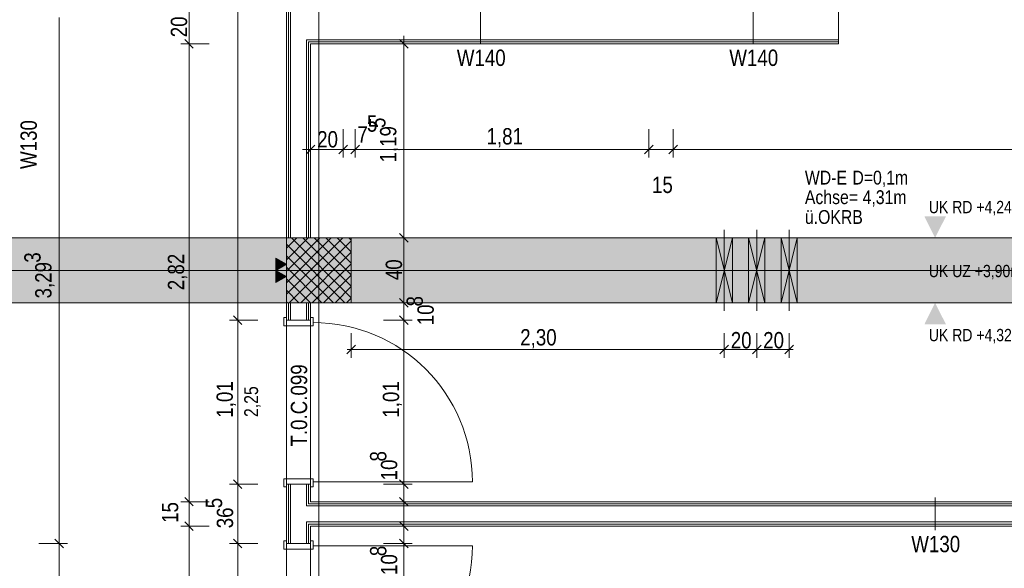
# Model space of a CAD drawing. Extents: x -500 to 300, y 62 to 1162.
# Tile 64 of 90: x -187 to -66, y 573 to 640. Entities that reach past the tile are written whole.
import ezdxf
from ezdxf.lldxf.tags import DXFTag

# ---------------------------------------------------------------- set-up
doc = ezdxf.new("R2010")
doc.units = 0
doc.layers.get('0').update_dxf_attribs({"lineweight": 13})
for name, color, linetype, lineweight, true_color in [('--Bem innen', 9, 'Continuous', 13, 0x808080), ('00 -Bauelemente -Dämmung innen', 7, 'Continuous', 9, 0xff7fe6), ('00 -Bauelemente -Gipskarton', 7, 'Continuous', 9, 0xff7fe6), ('00_Beschriftung UZ', 3, 'Continuous', 35, 0x00ff00), ('30 -33 Aussenwände- 3 Aussenstützen', 7, 'Continuous', 50, 0x0000dd), ('30 -34 Innenwände- 11 Durchbruch', 4, 'Continuous', 9, 0x00ffff), ('30 -34 Innenwände- 2 nichttragend', 7, 'Continuous', 18, 0xff7fe6), ('30 -34 Innenwände- 4 Türen_Fenster', 7, 'Continuous', 15, 0x9955ff), ('30 -35 Decken- 1 Konstruktion-Träger- Stahlbeton', 7, 'Continuous', 13, 0x33aa00), ('70 -72 Beschriftung- 2 Beschriftung Bauteile', 7, 'Continuous', 9, 0x9999ff), ('70 -76 Bemaßung- 2 Allgemein', 9, 'Continuous', 5, 0x808080), ('iwb_Schraffur_Unterzug', 7, 'Continuous', 5, 0xffffcc)]:
    doc.layers.add(name, color=color, linetype=linetype, lineweight=lineweight, true_color=true_color)
for name, color, linetype, lineweight in [('70 -71 Achsen- 1 Gebäudeachsen', 7, 'STRICHPUNKT2-A06G93K98I', 18), ('70 -75 Raumstempel- 3 Wandstempel', 7, 'Continuous', 50), ('Keine', 7, 'Continuous', 9)]:
    doc.layers.add(name, color=color, linetype=linetype, lineweight=lineweight)
doc.styles.get("Standard").update_dxf_attribs({"font": 'ARIALN.TTF'})
tags = doc.linetypes.add('fein_strichliert-A06G93KA8I', pattern=[4, 1, -2, 1]).pattern_tags.tags
tags[8:9] = [DXFTag(74, 4), DXFTag(75, 0), DXFTag(340, '0'), DXFTag(46, 0.0), DXFTag(50, 0.0), DXFTag(44, 0.0), DXFTag(45, 0.0)]
tags[6:7] = [DXFTag(74, 4), DXFTag(75, 0), DXFTag(340, '0'), DXFTag(46, 0.0), DXFTag(50, 0.0), DXFTag(44, 0.0), DXFTag(45, 0.0)]
tags[4:5] = [DXFTag(74, 4), DXFTag(75, 0), DXFTag(340, '0'), DXFTag(46, 0.0), DXFTag(50, 0.0), DXFTag(44, 0.0), DXFTag(45, 0.0)]
tags = doc.linetypes.add('STRICHPUNKT2-A06G93K98I', pattern=[12.7, 6.35, -3.175, 0, -3.175]).pattern_tags.tags
tags[10:11] = [DXFTag(74, 4), DXFTag(75, 0), DXFTag(340, '0'), DXFTag(46, 0.0), DXFTag(50, 0.0), DXFTag(44, 0.0), DXFTag(45, 0.0)]
tags[8:9] = [DXFTag(74, 4), DXFTag(75, 0), DXFTag(340, '0'), DXFTag(46, 0.0), DXFTag(50, 0.0), DXFTag(44, 0.0), DXFTag(45, 0.0)]
tags[6:7] = [DXFTag(74, 4), DXFTag(75, 0), DXFTag(340, '0'), DXFTag(46, 0.0), DXFTag(50, 0.0), DXFTag(44, 0.0), DXFTag(45, 0.0)]
tags[4:5] = [DXFTag(74, 4), DXFTag(75, 0), DXFTag(340, '0'), DXFTag(46, 0.0), DXFTag(50, 0.0), DXFTag(44, 0.0), DXFTag(45, 0.0)]

# ---------------------------------------------------------------- blocks, each defined once
blk = doc.blocks.new('Referenz-A06G93KB8I')
at = {"layer": '00 -Bauelemente -Dämmung innen', "color": 0, "linetype": 'Continuous', "lineweight": -2, "ltscale": 0.13}
for p, q in [((-153.8, 734.15), (-153.8, 613.45)), ((-151.8, 637.85), (-151.8, 613.45)), ((-86.2, 637.85), (-151.8, 637.85)), ((-153.8, 605.45), (-153.8, 603.3)), ((-151.8, 605.45), (-151.8, 603.3)), ((-153.8, 583.1), (-153.8, 575.8)), ((-151.8, 583.1), (-151.8, 580.45)), ((-151.8, 580.45), (-0.8, 580.45)), ((-151.8, 578.45), (-0.8, 578.45)), ((-151.8, 578.45), (-151.8, 575.8))]:
    blk.add_line(p, q, dxfattribs=at)
at = {"layer": '00 -Bauelemente -Gipskarton', "color": 0, "linetype": 'Continuous', "lineweight": -2, "ltscale": 0.13}
for p, q in [((-154.3, 734.15), (-154.3, 613.45)), ((-154.05, 734.15), (-154.05, 613.45)), ((-153.8, 734.15), (-153.8, 613.45)), ((-86.2, 637.85), (-151.8, 637.85)), ((-151.8, 637.85), (-151.8, 613.45)), ((-86.2, 637.6), (-151.55, 637.6)), ((-151.55, 637.6), (-151.55, 613.45)), ((-86.2, 637.35), (-151.3, 637.35)), ((-151.3, 637.35), (-151.3, 613.45)), ((-154.3, 605.45), (-154.3, 603.3)), ((-154.05, 605.45), (-154.05, 603.3)), ((-153.8, 605.45), (-153.8, 603.3)), ((-151.8, 605.45), (-151.8, 603.3)), ((-151.55, 605.45), (-151.55, 603.3)), ((-151.3, 605.45), (-151.3, 603.3)), ((-154.3, 583.1), (-154.3, 575.8)), ((-154.05, 583.1), (-154.05, 575.8)), ((-153.8, 583.1), (-153.8, 575.8)), ((-151.8, 583.1), (-151.8, 580.45)), ((-151.55, 583.1), (-151.55, 580.7)), ((-151.3, 583.1), (-151.3, 580.95)), ((-151.8, 580.45), (-0.8, 580.45)), ((-151.55, 580.7), (-0.8, 580.7)), ((-151.3, 580.95), (-0.8, 580.95)), ((-151.8, 578.45), (-151.8, 575.8)), ((-151.8, 578.45), (-0.8, 578.45)), ((-151.55, 578.2), (-0.8, 578.2)), ((-151.55, 578.2), (-151.55, 575.8)), ((-151.3, 577.95), (-151.3, 575.8)), ((-151.3, 577.95), (-0.8, 577.95))]:
    blk.add_line(p, q, dxfattribs=at)
at = {"layer": '00_Beschriftung UZ', "color": 0, "linetype": 'Continuous', "lineweight": -2, "ltscale": 0.13}
for points in [[(-75.63, 616.12), (-74.3, 613.45), (-72.96, 616.12)], [(-75.63, 610.78), (-74.3, 613.45), (-72.96, 610.78)], [(-75.63, 608.12), (-74.3, 605.45), (-72.96, 608.12)], [(-75.63, 602.78), (-74.3, 605.45), (-72.96, 602.78)]]:
    blk.add_solid(points, dxfattribs=at)
at = {"layer": '30 -33 Aussenwände- 3 Aussenstützen', "color": 0, "lineweight": -2}
for p, q in [((-154.3, 612.17), (-153.01, 613.45)), ((-154.3, 610.75), (-151.6, 613.45)), ((-154.3, 609.34), (-150.18, 613.45)), ((-154.3, 607.92), (-148.77, 613.45)), ((-154.3, 606.51), (-147.35, 613.45)), ((-153.68, 613.45), (-146.3, 606.08)), ((-152.26, 613.45), (-146.3, 607.49)), ((-150.85, 613.45), (-146.3, 608.91)), ((-149.43, 613.45), (-146.3, 610.32)), ((-148.02, 613.45), (-146.3, 611.73)), ((-146.6, 613.45), (-146.3, 613.15)), ((-154.3, 612.66), (-147.09, 605.45)), ((-153.94, 605.45), (-146.3, 613.09)), ((-154.3, 611.25), (-148.5, 605.45)), ((-152.53, 605.45), (-146.3, 611.68)), ((-154.3, 609.83), (-149.92, 605.45)), ((-151.11, 605.45), (-146.3, 610.27)), ((-150.3, 610.45), (-150.3, 608.45)), ((-154.3, 608.42), (-151.33, 605.45)), ((-151.3, 609.45), (-149.3, 609.45)), ((-149.7, 605.45), (-146.3, 608.85)), ((-148.28, 605.45), (-146.3, 607.44)), ((-154.3, 607.01), (-152.75, 605.45)), ((-146.87, 605.45), (-146.3, 606.02)), ((-154.3, 605.59), (-154.16, 605.45))]:
    blk.add_line(p, q, dxfattribs=at)
at = {"layer": '30 -33 Aussenwände- 3 Aussenstützen', "color": 0, "linetype": 'Continuous', "lineweight": -2, "ltscale": 0.13}
for p, q in [((-146.3, 613.45), (-154.3, 613.45)), ((-154.3, 613.45), (-154.3, 605.45)), ((-146.3, 605.45), (-146.3, 613.45)), ((-154.3, 605.45), (-146.3, 605.45))]:
    blk.add_line(p, q, dxfattribs=at)
at = {"layer": '30 -34 Innenwände- 11 Durchbruch', "color": 0, "linetype": 'fein_strichliert-A06G93KA8I', "lineweight": -2, "ltscale": 0.13}
for p, q in [((-100.3, 604.45), (-100.3, 614.45)), ((-96.3, 604.45), (-96.3, 614.45)), ((-92.3, 604.45), (-92.3, 614.45))]:
    blk.add_line(p, q, dxfattribs=at)
at = {"layer": '30 -34 Innenwände- 11 Durchbruch', "color": 0, "linetype": 'Continuous', "lineweight": -2, "ltscale": 0.13}
for p, q in [((-101.3, 613.45), (-99.3, 613.45)), ((-99.3, 613.45), (-101.3, 605.45)), ((-99.3, 605.45), (-101.3, 613.45)), ((-101.3, 605.45), (-101.3, 613.45)), ((-101.3, 613.45), (-99.3, 605.45)), ((-99.3, 613.45), (-101.3, 605.45)), ((-99.3, 605.45), (-99.3, 613.45)), ((-97.3, 605.45), (-97.3, 613.45)), ((-97.3, 613.45), (-95.3, 605.45)), ((-95.3, 613.45), (-97.3, 605.45)), ((-97.3, 613.45), (-95.3, 613.45)), ((-95.3, 613.45), (-97.3, 605.45)), ((-95.3, 605.45), (-97.3, 613.45)), ((-95.3, 605.45), (-95.3, 613.45)), ((-93.3, 613.45), (-91.3, 613.45)), ((-91.3, 613.45), (-93.3, 605.45)), ((-91.3, 605.45), (-93.3, 613.45)), ((-93.3, 605.45), (-93.3, 613.45)), ((-93.3, 613.45), (-91.3, 605.45)), ((-91.3, 613.45), (-93.3, 605.45)), ((-91.3, 605.45), (-91.3, 613.45)), ((-101.3, 605.45), (-99.3, 605.45)), ((-97.3, 605.45), (-95.3, 605.45)), ((-93.3, 605.45), (-91.3, 605.45))]:
    blk.add_line(p, q, dxfattribs=at)
at = {"layer": '30 -34 Innenwände- 11 Durchbruch', "color": 0, "lineweight": -2}
for points in [[(-101.3, 605.45), (-101.3, 613.45), (-100.3, 609.45)], [(-99.3, 605.45), (-100.3, 609.45), (-99.3, 613.45)], [(-97.3, 605.45), (-97.3, 613.45), (-96.3, 609.45)], [(-95.3, 605.45), (-96.3, 609.45), (-95.3, 613.45)], [(-93.3, 605.45), (-93.3, 613.45), (-92.3, 609.45)], [(-91.3, 605.45), (-92.3, 609.45), (-91.3, 613.45)]]:
    blk.add_solid(points, dxfattribs=at)
at = {"layer": '30 -34 Innenwände- 2 nichttragend', "color": 0, "linetype": 'Continuous', "lineweight": -2, "ltscale": 0.13}
for p, q in [((-154.3, 734.15), (-154.3, 613.45)), ((-86.2, 641.35), (-86.2, 637.35)), ((-86.2, 637.35), (-151.3, 637.35)), ((-151.3, 637.35), (-151.3, 613.45)), ((-154.3, 613.45), (-151.3, 613.45)), ((-154.3, 605.45), (-151.3, 605.45)), ((-154.3, 605.45), (-154.3, 603.3)), ((-151.3, 605.45), (-151.3, 603.3)), ((-154.3, 603.3), (-154.3, 603.62)), ((-151.3, 603.3), (-151.3, 603.62)), ((-154.3, 583.1), (-154.3, 582.78)), ((-154.3, 583.1), (-154.3, 575.8)), ((-151.3, 583.1), (-151.3, 582.78)), ((-151.3, 583.1), (-151.3, 580.95)), ((-151.3, 580.95), (-0.8, 580.95)), ((-151.3, 577.95), (-151.3, 575.8)), ((-151.3, 577.95), (-0.8, 577.95)), ((-154.3, 575.8), (-154.3, 576.12)), ((-151.3, 575.8), (-151.3, 576.12))]:
    blk.add_line(p, q, dxfattribs=at)
at = {"layer": '30 -34 Innenwände- 4 Türen_Fenster', "color": 0, "linetype": 'Continuous', "lineweight": -2, "ltscale": 0.13}
for p, q in [((-154.3, 603.62), (-154.6, 603.62)), ((-154.6, 603.62), (-154.6, 602.62)), ((-154.3, 603.3), (-154.3, 603.62)), ((-151, 603.62), (-151.3, 603.62)), ((-151.3, 603.62), (-151.3, 603.3)), ((-151, 603.02), (-151, 603.62)), ((-154.6, 602.62), (-151, 602.62)), ((-151.3, 603.3), (-154.3, 603.3)), ((-151, 602.62), (-151, 603.02)), ((-154.6, 582.78), (-154.6, 583.78)), ((-154.6, 583.78), (-151, 583.78)), ((-154.3, 582.78), (-154.6, 582.78)), ((-151.3, 583.1), (-154.3, 583.1)), ((-154.3, 583.1), (-154.3, 582.78)), ((-151.3, 582.78), (-151.3, 583.1)), ((-151, 582.78), (-151.3, 582.78)), ((-151, 583.78), (-151, 583.38)), ((-151, 583.38), (-151, 582.78)), ((-154.3, 576.12), (-154.6, 576.12)), ((-154.6, 576.12), (-154.6, 575.12)), ((-154.3, 575.8), (-154.3, 576.12)), ((-151.3, 575.8), (-154.3, 575.8)), ((-151, 576.12), (-151.3, 576.12)), ((-151.3, 576.12), (-151.3, 575.8)), ((-151, 575.52), (-151, 576.12)), ((-151, 575.12), (-151, 575.52)), ((-154.6, 575.12), (-151, 575.12))]:
    blk.add_line(p, q, dxfattribs=at)
at = {"layer": '30 -34 Innenwände- 4 Türen_Fenster', "color": 0, "linetype": 'fein_strichliert-A06G93KA8I', "lineweight": -2, "ltscale": 0.13}
for p, q in [((-154.3, 603.3), (-154.3, 583.1)), ((-151.3, 603.3), (-151.3, 583.1)), ((-151, 583.38), (-131.36, 583.38)), ((-154.3, 575.8), (-154.3, 555.6)), ((-151.3, 575.8), (-151.3, 555.6)), ((-151, 575.52), (-131.36, 575.52))]:
    blk.add_line(p, q, dxfattribs=at)
for centre, major_axis in [((-151, 583.38), (19.64, 0)), ((-151, 575.52), (0, -19.64))]:
    blk.add_ellipse(centre, major_axis=major_axis, ratio=1, start_param=0, end_param=1.570796, dxfattribs=at)
at = {"layer": '30 -35 Decken- 1 Konstruktion-Träger- Stahlbeton', "color": 0, "linetype": 'fein_strichliert-A06G93KA8I', "lineweight": -2, "ltscale": 0.13}
for p, q in [((-298.3, 613.45), (-2.3, 613.45)), ((-298.3, 605.45), (-2.3, 605.45))]:
    blk.add_line(p, q, dxfattribs=at)
at = {"layer": '70 -71 Achsen- 1 Gebäudeachsen', "color": 0, "linetype": 'STRICHPUNKT2-A06G93K98I', "lineweight": -2, "ltscale": 0.13}
for p, q in [((-150.3, 1084.39), (-150.3, 84.95)), ((-387.24, 609.45), (76.5, 609.45))]:
    blk.add_line(p, q, dxfattribs=at)
at = {"layer": '70 -72 Beschriftung- 2 Beschriftung Bauteile', "color": 0, "lineweight": -2}
for p, q in [((-155.6, 610.95), (-154.3, 610.2)), ((-155.6, 609.45), (-155.6, 610.95)), ((-154.3, 610.2), (-155.6, 609.45)), ((-155.6, 609.45), (-154.3, 608.7)), ((-155.6, 607.95), (-155.6, 609.45)), ((-154.3, 608.7), (-155.6, 607.95))]:
    blk.add_line(p, q, dxfattribs=at)
for points in [[(-155.6, 609.45), (-155.6, 610.95), (-154.3, 610.2)], [(-155.6, 607.95), (-155.6, 609.45), (-154.3, 608.7)]]:
    blk.add_solid(points, dxfattribs=at)
at = {"layer": '70 -75 Raumstempel- 3 Wandstempel', "color": 0, "linetype": 'Continuous', "lineweight": -2, "ltscale": 0.13}
for p, q in [((-130.34, 637.35), (-130.34, 641.35)), ((-96.74, 637.35), (-96.74, 641.35)), ((-74.3, 577.45), (-74.3, 581.45))]:
    blk.add_line(p, q, dxfattribs=at)
at = {"layer": '70 -76 Bemaßung- 2 Allgemein', "color": 0, "linetype": 'Continuous', "lineweight": -2, "ltscale": 0.13}
for p, q in [((-160.3, 604.36), (-160.3, 733.09)), ((-166.3, 642.35), (-166.3, 640.29)), ((-182.3, 576.86), (-182.3, 640.59)), ((-166.3, 638.41), (-166.3, 640.29)), ((-166.83, 637.88), (-165.77, 636.82)), ((-165.77, 636.82), (-166.83, 637.88)), ((-166.3, 636.35), (-166.3, 638.41)), ((-166.3, 638.35), (-166.3, 636.29)), ((-140.33, 637.88), (-139.27, 636.82)), ((-139.8, 638.35), (-139.8, 636.29)), ((-163.8, 637.35), (-167.3, 637.35)), ((-163.8, 637.35), (-167.3, 637.35)), ((-166.3, 582.01), (-166.3, 636.29)), ((-142.3, 637.35), (-138.8, 637.35)), ((-139.8, 636.29), (-139.8, 614.51)), ((-151.3, 626.85), (-151.3, 623.35)), ((-147.3, 626.85), (-147.3, 623.35)), ((-147.3, 626.85), (-147.3, 623.35)), ((-145.8, 626.85), (-145.8, 623.35)), ((-145.8, 626.85), (-145.8, 623.35)), ((-109.6, 626.85), (-109.6, 623.35)), ((-109.6, 626.85), (-109.6, 623.35)), ((-106.6, 626.85), (-106.6, 623.35)), ((-106.6, 626.85), (-106.6, 623.35)), ((-152.3, 624.35), (-150.24, 624.35)), ((-151.83, 623.82), (-150.77, 624.88)), ((-148.36, 624.35), (-150.24, 624.35)), ((-148.36, 624.35), (-149.42, 624.35)), ((-146.3, 624.35), (-148.36, 624.35)), ((-146.3, 624.35), (-148.36, 624.35)), ((-146.77, 624.88), (-147.83, 623.82)), ((-146.77, 624.88), (-147.83, 623.82)), ((-145.8, 624.35), (-147.3, 624.35)), ((-146.8, 624.35), (-144.74, 624.35)), ((-146.8, 624.35), (-144.74, 624.35)), ((-146.33, 623.82), (-145.27, 624.88)), ((-146.33, 623.82), (-145.27, 624.88)), ((-144.74, 624.35), (-143.68, 624.35)), ((-110.66, 624.35), (-144.74, 624.35)), ((-110.66, 624.35), (-111.72, 624.35)), ((-108.6, 624.35), (-110.66, 624.35)), ((-108.6, 624.35), (-110.66, 624.35)), ((-109.07, 624.88), (-110.13, 623.82)), ((-109.07, 624.88), (-110.13, 623.82)), ((-106.6, 624.35), (-109.6, 624.35)), ((-107.6, 624.35), (-105.54, 624.35)), ((-107.6, 624.35), (-105.54, 624.35)), ((-107.13, 623.82), (-106.07, 624.88)), ((-107.13, 623.82), (-106.07, 624.88)), ((-105.54, 624.35), (-104.48, 624.35)), ((-1.86, 624.35), (-105.54, 624.35)), ((-139.8, 612.45), (-139.8, 614.51)), ((-139.8, 614.45), (-139.8, 612.39)), ((-142.3, 613.45), (-138.8, 613.45)), ((-142.3, 613.45), (-138.8, 613.45)), ((-139.27, 612.92), (-140.33, 613.98)), ((-140.33, 613.98), (-139.27, 612.92)), ((-139.8, 612.39), (-139.8, 606.51)), ((-139.8, 606.51), (-139.8, 607.57)), ((-139.27, 604.92), (-140.33, 605.98)), ((-139.27, 604.92), (-140.33, 605.98)), ((-139.8, 604.45), (-139.8, 606.51)), ((-139.8, 604.45), (-139.8, 606.51)), ((-142.3, 605.45), (-138.8, 605.45)), ((-142.3, 605.45), (-138.8, 605.45)), ((-139.8, 605.45), (-139.8, 603.3)), ((-159.77, 602.77), (-160.83, 603.83)), ((-160.83, 603.83), (-159.77, 602.77)), ((-160.3, 602.3), (-160.3, 604.36)), ((-160.3, 604.3), (-160.3, 602.24)), ((-140.33, 603.83), (-139.27, 602.77)), ((-140.33, 603.83), (-139.27, 602.77)), ((-139.8, 604.3), (-139.8, 602.24)), ((-139.8, 604.3), (-139.8, 602.24)), ((-157.8, 603.3), (-161.3, 603.3)), ((-157.8, 603.3), (-161.3, 603.3)), ((-160.3, 584.16), (-160.3, 602.24)), ((-142.3, 603.3), (-138.8, 603.3)), ((-142.3, 603.3), (-138.8, 603.3)), ((-139.8, 602.24), (-139.8, 584.16)), ((-139.8, 602.24), (-139.8, 601.18)), ((-146.3, 601.69), (-146.3, 598.69)), ((-100.3, 601.69), (-100.3, 598.69)), ((-100.3, 601.69), (-100.3, 598.69)), ((-96.3, 601.69), (-96.3, 598.69)), ((-96.3, 601.69), (-96.3, 598.69)), ((-92.3, 601.69), (-92.3, 598.69)), ((-146.83, 599.16), (-145.77, 600.22)), ((-100.83, 599.16), (-99.77, 600.22)), ((-99.77, 600.22), (-100.83, 599.16)), ((-96.83, 599.16), (-95.77, 600.22)), ((-95.77, 600.22), (-96.83, 599.16)), ((-91.77, 600.22), (-92.83, 599.16)), ((-146.8, 599.69), (-145.24, 599.69)), ((-101.36, 599.69), (-145.24, 599.69)), ((-99.8, 599.69), (-101.36, 599.69)), ((-100.8, 599.69), (-99.24, 599.69)), ((-97.36, 599.69), (-99.24, 599.69)), ((-95.8, 599.69), (-97.36, 599.69)), ((-96.8, 599.69), (-95.24, 599.69)), ((-93.36, 599.69), (-95.24, 599.69)), ((-91.8, 599.69), (-93.36, 599.69)), ((-139.8, 584.16), (-139.8, 585.22)), ((-160.3, 582.1), (-160.3, 584.16)), ((-160.3, 584.1), (-160.3, 582.04)), ((-139.8, 582.1), (-139.8, 584.16)), ((-139.8, 582.1), (-139.8, 584.16)), ((-166.3, 582.01), (-166.3, 583.07)), ((-157.8, 583.1), (-161.3, 583.1)), ((-157.8, 583.1), (-161.3, 583.1)), ((-160.83, 583.63), (-159.77, 582.57)), ((-159.77, 582.57), (-160.83, 583.63)), ((-142.3, 583.1), (-138.8, 583.1)), ((-142.3, 583.1), (-138.8, 583.1)), ((-139.27, 582.57), (-140.33, 583.63)), ((-139.27, 582.57), (-140.33, 583.63)), ((-139.8, 583.1), (-139.8, 580.95)), ((-166.3, 579.95), (-166.3, 582.01)), ((-166.3, 579.95), (-166.3, 582.01)), ((-160.3, 576.86), (-160.3, 582.04)), ((-139.8, 581.95), (-139.8, 579.89)), ((-163.8, 580.95), (-167.3, 580.95)), ((-163.8, 580.95), (-167.3, 580.95)), ((-165.77, 580.42), (-166.83, 581.48)), ((-165.77, 580.42), (-166.83, 581.48)), ((-166.3, 577.95), (-166.3, 580.95)), ((-142.3, 580.95), (-138.8, 580.95)), ((-140.33, 581.48), (-139.27, 580.42)), ((-139.8, 579.01), (-139.8, 580.07)), ((-139.8, 579.89), (-139.8, 578.83)), ((-163.8, 577.95), (-167.3, 577.95)), ((-163.8, 577.95), (-167.3, 577.95)), ((-166.83, 578.48), (-165.77, 577.42)), ((-166.83, 578.48), (-165.77, 577.42)), ((-166.3, 578.95), (-166.3, 576.89)), ((-166.3, 578.95), (-166.3, 576.89)), ((-142.3, 577.95), (-138.8, 577.95)), ((-139.27, 577.42), (-140.33, 578.48)), ((-139.8, 576.95), (-139.8, 579.01)), ((-139.8, 575.8), (-139.8, 577.95)), ((-182.3, 574.8), (-182.3, 576.86)), ((-182.3, 576.8), (-182.3, 574.74)), ((-166.3, 522.61), (-166.3, 576.89)), ((-166.3, 576.89), (-166.3, 575.83)), ((-160.3, 574.8), (-160.3, 576.86)), ((-160.3, 576.8), (-160.3, 574.74)), ((-139.8, 576.8), (-139.8, 574.74)), ((-139.8, 576.8), (-139.8, 574.74)), ((-184.8, 575.8), (-181.3, 575.8)), ((-184.8, 575.8), (-181.3, 575.8)), ((-182.83, 576.33), (-181.77, 575.27)), ((-181.77, 575.27), (-182.83, 576.33)), ((-157.8, 575.8), (-161.3, 575.8)), ((-157.8, 575.8), (-161.3, 575.8)), ((-160.83, 576.33), (-159.77, 575.27)), ((-159.77, 575.27), (-160.83, 576.33)), ((-142.3, 575.8), (-138.8, 575.8)), ((-142.3, 575.8), (-138.8, 575.8)), ((-140.33, 576.33), (-139.27, 575.27)), ((-140.33, 576.33), (-139.27, 575.27)), ((-182.3, 556.66), (-182.3, 574.74)), ((-160.3, 556.66), (-160.3, 574.74)), ((-139.8, 556.66), (-139.8, 574.74)), ((-139.8, 574.74), (-139.8, 573.68))]:
    blk.add_line(p, q, dxfattribs=at)
at = {"layer": '--Bem innen', "color": 0, "linetype": 'Continuous', "lineweight": -2, "ltscale": 0.13, "insert": (-159.49, 591.38), "char_height": 1.7, "attachment_point": 1, "rotation": 90}
blk.add_mtext('{\\fArial Narrow;2,25}', dxfattribs=at)
at = {"layer": '00_Beschriftung UZ', "color": 0, "linetype": 'ByBlock', "lineweight": -2, "ltscale": 0.13, "char_height": 1.5103, "attachment_point": 1}
for s, insert in [('{\\fArial Narrow;UK RD +4,24m/4,24m}', (-75.08, 618)), ('{\\fArial Narrow;UK UZ +3,90m/3,90m}', (-75.08, 610.12)), ('{\\fArial Narrow;UK RD +4,32m/4,32m}', (-75.08, 602.23))]:
    blk.add_mtext(s, dxfattribs=dict(at, insert=insert))
at = {"layer": '30 -34 Innenwände- 11 Durchbruch', "color": 0, "linetype": 'Continuous', "lineweight": -2, "ltscale": 0.13, "char_height": 1.7, "attachment_point": 1}
for s, insert in [('{\\fArial Narrow;WD-E}', (-90.36, 621.72)), ('{\\fArial Narrow;D=0,1m}', (-84.5, 621.72)), ('{\\fArial Narrow;Achse=}', (-90.36, 619.31)), ('{\\fArial Narrow;4,31m}', (-83.24, 619.31)), ('{\\fArial Narrow;ü.OKRB}', (-90.36, 616.87))]:
    blk.add_mtext(s, dxfattribs=dict(at, insert=insert))
at = {"layer": '70 -75 Raumstempel- 3 Wandstempel', "color": 0, "linetype": 'Continuous', "lineweight": -2, "ltscale": 0.13, "char_height": 2.0138, "attachment_point": 1}
for s, insert in [('{\\fArial Narrow;W140}', (-133.28, 636.64)), ('{\\fArial Narrow;W140}', (-99.68, 636.64)), ('{\\fArial Narrow;W130}', (-77.24, 576.74))]:
    blk.add_mtext(s, dxfattribs=dict(at, insert=insert))
at = {"layer": '70 -75 Raumstempel- 3 Wandstempel', "color": 0, "linetype": 'Continuous', "lineweight": -2, "ltscale": 0.13, "insert": (-187.08, 621.93), "char_height": 2.0138, "attachment_point": 1, "rotation": 90}
blk.add_mtext('{\\fArial Narrow;W130}', dxfattribs=at)
at = {"layer": '70 -76 Bemaßung- 2 Allgemein', "color": 0, "linetype": 'Continuous', "lineweight": -2, "ltscale": 0.13, "char_height": 2.0138, "attachment_point": 1, "rotation": 90}
for s, insert in [('{\\fArial Narrow;20}', (-168.55, 638.16)), ('{\\fArial Narrow;5}', (-144.09, 626.98)), ('{\\fArial Narrow;1,19}', (-142.75, 622.73)), ('{\\fArial Narrow;2,82}', (-168.91, 607)), ('{\\fArial Narrow;3}', (-186.61, 610.39)), ('{\\fArial Narrow;3,29}', (-185.27, 605.99)), ('{\\fArial Narrow;40}', (-142.05, 608.24)), ('{\\fArial Narrow;8}', (-139.48, 605)), ('{\\fArial Narrow;10}', (-138.14, 602.68)), ('{\\fArial Narrow;1,01}', (-162.91, 591.3)), ('{\\fArial Narrow;1,01}', (-142.41, 591.3)), ('{\\fArial Narrow;8}', (-143.98, 585.9)), ('{\\fArial Narrow;10}', (-142.64, 583.58)), ('{\\fArial Narrow;15}', (-169.65, 578.34)), ('{\\fArial Narrow;5}', (-164.23, 580.14)), ('{\\fArial Narrow;36}', (-162.88, 577.67)), ('{\\fArial Narrow;8}', (-143.98, 574.24)), ('{\\fArial Narrow;10}', (-142.64, 571.92))]:
    blk.add_mtext(s, dxfattribs=dict(at, insert=insert))
at = {"layer": '70 -76 Bemaßung- 2 Allgemein', "color": 0, "linetype": 'Continuous', "lineweight": -2, "ltscale": 0.13, "char_height": 2.0138, "attachment_point": 1}
for s, insert in [('{\\fArial Narrow;5}', (-144.36, 628.54)), ('{\\fArial Narrow;20}', (-150.5, 626.6)), ('{\\fArial Narrow;7}', (-145.54, 627.2)), ('{\\fArial Narrow;1,81}', (-129.61, 626.97)), ('{\\fArial Narrow;15}', (-109.21, 620.99)), ('{\\fArial Narrow;2,30}', (-125.46, 602.21)), ('{\\fArial Narrow;20}', (-99.5, 601.85)), ('{\\fArial Narrow;20}', (-95.5, 601.85))]:
    blk.add_mtext(s, dxfattribs=dict(at, insert=insert))
at = {"layer": 'Keine', "color": 0, "linetype": 'Continuous', "lineweight": -2, "ltscale": 0.13, "insert": (-153.75, 587.74), "char_height": 2.0138, "attachment_point": 1, "rotation": 90}
blk.add_mtext('{\\fArial Narrow;T.0.C.099}', dxfattribs=at)
blk = doc.blocks.new('Referenz-A06G93KD8I')
at = {"layer": 'iwb_Schraffur_Unterzug', "linetype": 'Continuous', "ltscale": 0.13}
blk.add_hatch(color=256, dxfattribs=at).paths.add_polyline_path([(-298.3, 609.45), (-298.3, 613.45), (-2.3, 613.45), (-2.3, 605.45), (-298.3, 605.45)])

msp = doc.modelspace()

# ---------------------------------------------------------------- block references
at = {"color": 8, "lineweight": 13, "ltscale": 0.13, "true_color": 0x808080}
msp.add_blockref('Referenz-A06G93KB8I', (0, 0), dxfattribs=at)
at = {"color": 8, "lineweight": 25, "ltscale": 0.25, "true_color": 0x808080}
msp.add_blockref('Referenz-A06G93KD8I', (0, 0), dxfattribs=at)

doc.saveas('drawing.dxf')
